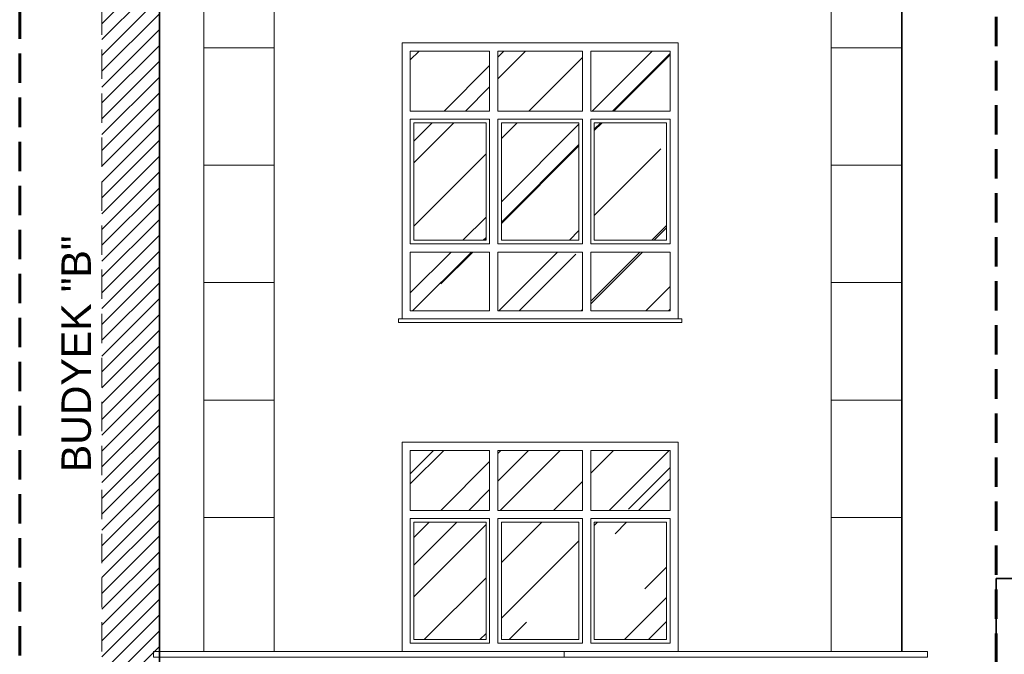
# Model space of a CAD drawing. Header units: millimetres. Extents: x -8040 to 8760, y -10081 to -7111.
# Tile 6 of 21: x 5293 to 6131, y -8734 to -8194. Entities that reach past the tile are written whole.
import ezdxf

# ---------------------------------------------------------------- set-up
doc = ezdxf.new("R2010")
doc.units = ezdxf.units.MM
doc.linetypes.add('DASHED', pattern=[0.75, 0.5, -0.25])
doc.linetypes.add('DASHEDX2', pattern=[1.5, 1, -0.5])
for name, color, linetype, lineweight in [('!MARIUSZ', 220, 'Continuous', 35), ('BA_txs', 2, 'Continuous', 18), ('PG_PRZERYWANE_ŚREDNIE', 1, 'DASHEDX2', 18), ('PG_SZRAF', 1, 'Continuous', 18), ('PG_WIDOKOWE_CIENKIE', 1, 'Continuous', 18), ('PG_ŚCIANY_SŁUPY', 4, 'Continuous', 35)]:
    doc.layers.add(name, color=color, linetype=linetype, lineweight=lineweight)
doc.styles.get("Standard").update_dxf_attribs({"font": 'arial.ttf'})
pattern_1 = [(45, (5984.445, -1816.78), (64.6578, 172.421), [1143, -152.4, 381, -76.2]), (45, (6029.17, -1718.18), (-125.544, 17.781), [228.6, -25.146, 457.2, -57.15]), (45, (5965.587, -1744.043), (244.0834, 316.2846), [609.6, -106.68, 304.8, -76.2])]

# ---------------------------------------------------------------- blocks, each defined once
blk = doc.blocks.new('brama poz')
at = {"layer": 'PG_SZRAF'}
h = blk.add_hatch(dxfattribs=at)
h.set_pattern_fill('AR-RROOF', color=256, scale=3, angle=45)
h.set_pattern_definition(pattern_1)
h.paths.add_polyline_path([(7579.05, -3965.45), (7489.55, -3965.45), (7489.55, -4001.45), (7579.05, -4001.45)])
h = blk.add_hatch(dxfattribs=at)
h.set_pattern_fill('AR-RROOF', color=256, scale=3, angle=45)
h.set_pattern_definition(pattern_1)
h.paths.add_polyline_path([(7679.05, -3965.45), (7586.05, -3965.45), (7586.05, -4001.45), (7679.05, -4001.45)])
h = blk.add_hatch(dxfattribs=at)
h.set_pattern_fill('AR-RROOF', color=256, scale=3, angle=45)
h.set_pattern_definition(pattern_1)
h.paths.add_polyline_path([(7779.05, -3965.45), (7686.05, -3965.45), (7686.05, -4001.45), (7779.05, -4001.45)])
h = blk.add_hatch(dxfattribs=at)
h.set_pattern_fill('AR-RROOF', color=256, scale=3, angle=45)
h.set_pattern_definition(pattern_1)
h.paths.add_polyline_path([(7875.55, -3965.45), (7786.05, -3965.45), (7786.05, -4001.45), (7875.55, -4001.45)])
h = blk.add_hatch(dxfattribs=at)
h.set_pattern_fill('AR-RROOF', color=256, scale=3, angle=45)
h.set_pattern_definition(pattern_1)
h.paths.add_polyline_path([(7579.05, -4015.45), (7489.55, -4015.45), (7489.55, -4051.45), (7579.05, -4051.45)])
h = blk.add_hatch(dxfattribs=at)
h.set_pattern_fill('AR-RROOF', color=256, scale=3, angle=45)
h.set_pattern_definition(pattern_1)
h.paths.add_polyline_path([(7679.05, -4015.45), (7586.05, -4015.45), (7586.05, -4051.45), (7679.05, -4051.45)])
h = blk.add_hatch(dxfattribs=at)
h.set_pattern_fill('AR-RROOF', color=256, scale=3, angle=45)
h.set_pattern_definition(pattern_1)
h.paths.add_polyline_path([(7779.05, -4015.45), (7686.05, -4015.45), (7686.05, -4051.45), (7779.05, -4051.45)])
h = blk.add_hatch(dxfattribs=at)
h.set_pattern_fill('AR-RROOF', color=256, scale=3, angle=45)
h.set_pattern_definition(pattern_1)
h.paths.add_polyline_path([(7875.55, -4015.45), (7786.05, -4015.45), (7786.05, -4051.45), (7875.55, -4051.45)])
h = blk.add_hatch(dxfattribs=at)
h.set_pattern_fill('AR-RROOF', color=256, scale=3, angle=45)
h.set_pattern_definition(pattern_1)
h.paths.add_polyline_path([(7579.05, -4065.45), (7489.55, -4065.45), (7489.55, -4101.45), (7579.05, -4101.45)])
h = blk.add_hatch(dxfattribs=at)
h.set_pattern_fill('AR-RROOF', color=256, scale=3, angle=45)
h.set_pattern_definition(pattern_1)
h.paths.add_polyline_path([(7679.05, -4065.45), (7586.05, -4065.45), (7586.05, -4101.45), (7679.05, -4101.45)])
h = blk.add_hatch(dxfattribs=at)
h.set_pattern_fill('AR-RROOF', color=256, scale=3, angle=45)
h.set_pattern_definition(pattern_1)
h.paths.add_polyline_path([(7779.05, -4065.45), (7686.05, -4065.45), (7686.05, -4101.45), (7779.05, -4101.45)])
h = blk.add_hatch(dxfattribs=at)
h.set_pattern_fill('AR-RROOF', color=256, scale=3, angle=45)
h.set_pattern_definition(pattern_1)
h.paths.add_polyline_path([(7875.55, -4065.45), (7786.05, -4065.45), (7786.05, -4101.45), (7875.55, -4101.45)])
for p, q in [((7480.05, -3958.45), (7885.05, -3958.45)), ((7487.05, -3965.45), (7579.05, -3965.45)), ((7487.05, -3965.45), (7487.05, -4001.45)), ((7579.05, -3965.45), (7579.05, -4001.45)), ((7586.05, -3965.45), (7679.05, -3965.45)), ((7586.05, -3965.45), (7586.05, -4001.45)), ((7679.05, -3965.45), (7679.05, -4001.45)), ((7686.05, -3965.45), (7779.05, -3965.45)), ((7686.05, -3965.45), (7686.05, -4001.45)), ((7779.05, -3965.45), (7779.05, -4001.45)), ((7786.05, -3965.45), (7878.05, -3965.45)), ((7786.05, -3965.45), (7786.05, -4001.45)), ((7878.05, -4001.45), (7878.05, -3965.45)), ((7487.05, -4001.45), (7579.05, -4001.45)), ((7586.05, -4001.45), (7679.05, -4001.45)), ((7686.05, -4001.45), (7779.05, -4001.45)), ((7786.05, -4001.45), (7878.05, -4001.45)), ((7480.05, -4008.45), (7885.05, -4008.45)), ((7487.05, -4015.45), (7579.05, -4015.45)), ((7487.05, -4015.45), (7487.05, -4051.45)), ((7579.05, -4015.45), (7579.05, -4051.45)), ((7586.05, -4015.45), (7679.05, -4015.45)), ((7586.05, -4015.45), (7586.05, -4051.45)), ((7679.05, -4015.45), (7679.05, -4051.45)), ((7686.05, -4015.45), (7779.05, -4015.45)), ((7686.05, -4015.45), (7686.05, -4051.45)), ((7779.05, -4015.45), (7779.05, -4051.45)), ((7786.05, -4015.45), (7878.05, -4015.45)), ((7786.05, -4015.45), (7786.05, -4051.45)), ((7878.05, -4051.45), (7878.05, -4015.45)), ((7487.05, -4051.45), (7579.05, -4051.45)), ((7586.05, -4051.45), (7679.05, -4051.45)), ((7686.05, -4051.45), (7779.05, -4051.45)), ((7786.05, -4051.45), (7878.05, -4051.45)), ((7480.05, -4058.45), (7885.05, -4058.45)), ((7487.05, -4065.45), (7579.05, -4065.45)), ((7487.05, -4065.45), (7487.05, -4101.45)), ((7579.05, -4065.45), (7579.05, -4101.45)), ((7586.05, -4065.45), (7679.05, -4065.45)), ((7586.05, -4065.45), (7586.05, -4101.45)), ((7679.05, -4065.45), (7679.05, -4101.45)), ((7686.05, -4065.45), (7779.05, -4065.45)), ((7686.05, -4065.45), (7686.05, -4101.45)), ((7779.05, -4065.45), (7779.05, -4101.45)), ((7786.05, -4065.45), (7878.05, -4065.45)), ((7786.05, -4065.45), (7786.05, -4101.45)), ((7878.05, -4101.45), (7878.05, -4065.45)), ((7487.05, -4101.45), (7579.05, -4101.45)), ((7586.05, -4101.45), (7679.05, -4101.45)), ((7586.05, -4101.45), (7679.05, -4101.45)), ((7686.05, -4101.45), (7779.05, -4101.45)), ((7786.05, -4101.45), (7878.05, -4101.45)), ((7480.05, -4108.45), (7885.05, -4108.45)), ((7480.05, -4178.45), (7885.05, -4178.45))]:
    blk.add_line(p, q, dxfattribs=at)
at = {"layer": 'PG_WIDOKOWE_CIENKIE'}
for p, q in [((7885.05, -3828.45), (7480.05, -3828.45)), ((7480.05, -3888.45), (7885.05, -3888.45)), ((7480.05, -4248.45), (7885.05, -4248.45))]:
    blk.add_line(p, q, dxfattribs=at)
blk.add_lwpolyline([(7480.05, -4258.45), (7885.05, -4258.45), (7885.05, -3746.45), (7480.05, -3746.45)], close=True, dxfattribs=at)
blk.add_lwpolyline([(7885.05, -3771.45), (7885.05, -4258.45)], dxfattribs=at)
blk = doc.blocks.new('OKNO_235x235')
at = {"layer": 'PG_SZRAF'}
h = blk.add_hatch(dxfattribs=at)
h.set_pattern_fill('AR-RROOF', color=256, scale=3, angle=45)
h.set_pattern_definition([(45, (31252.15, 3083.15), (64.6578, 172.4209), [1143, -152.4, 381, -76.2]), (45, (31296.87, 3181.75), (-125.544, 17.7809), [228.6, -25.146, 457.2, -57.15]), (45, (31233.295, 3155.886), (244.08336, 316.2846), [609.6, -106.68, 304.8, -76.2])])
h.paths.add_polyline_path([(26624.78, -536.56), (26690.78, -536.56), (26690.78, -436.56), (26624.78, -436.56)])
h.paths.add_polyline_path([(26765.28, -436.56), (26703.78, -436.56), (26703.78, -536.56), (26765.28, -536.56)])
h.paths.add_polyline_path([(26768.28, -426.56), (26768.28, -375.56), (26700.78, -375.56), (26700.78, -426.56)])
h.paths.add_polyline_path([(26621.78, -375.56), (26621.78, -426.56), (26693.78, -426.56), (26693.78, -375.56)])
h.paths.add_polyline_path([(26547.28, -375.56), (26547.28, -426.56), (26614.78, -426.56), (26614.78, -375.56)])
h.paths.add_polyline_path([(26611.78, -436.56), (26550.28, -436.56), (26550.28, -536.56), (26611.78, -536.56)])
h.paths.add_polyline_path([(26614.78, -546.56), (26547.28, -546.56), (26547.28, -596.56), (26614.78, -596.56)])
h.paths.add_polyline_path([(26621.78, -546.56), (26621.78, -596.56), (26693.78, -596.56), (26693.78, -546.56)])
h.paths.add_polyline_path([(26700.78, -546.56), (26700.78, -596.56), (26768.28, -596.56), (26768.28, -546.56)])
at = {"layer": 'PG_WIDOKOWE_CIENKIE'}
for p, q in [((26775.28, -368.56), (26540.28, -368.56)), ((26540.28, -368.56), (26540.28, -603.56)), ((26614.78, -375.56), (26547.28, -375.56)), ((26547.28, -375.56), (26547.28, -426.56)), ((26614.78, -375.56), (26614.78, -426.56)), ((26693.78, -375.56), (26621.78, -375.56)), ((26621.78, -375.56), (26621.78, -426.56)), ((26693.78, -426.56), (26693.78, -375.56)), ((26700.78, -426.56), (26700.78, -375.56)), ((26768.28, -375.56), (26700.78, -375.56)), ((26768.28, -426.56), (26768.28, -375.56)), ((26775.28, -603.56), (26775.28, -368.56)), ((26547.28, -426.56), (26614.78, -426.56)), ((26621.78, -426.56), (26693.78, -426.56)), ((26700.78, -426.56), (26768.28, -426.56)), ((26547.28, -433.56), (26547.28, -539.56)), ((26547.28, -433.56), (26614.78, -433.56)), ((26614.78, -433.56), (26614.78, -539.56)), ((26621.78, -433.56), (26621.78, -539.56)), ((26621.78, -433.56), (26693.78, -433.56)), ((26693.78, -539.56), (26693.78, -433.56)), ((26700.78, -539.56), (26700.78, -433.56)), ((26700.78, -433.56), (26768.28, -433.56)), ((26768.28, -539.56), (26768.28, -433.56)), ((26550.28, -436.56), (26550.28, -536.56)), ((26550.28, -436.56), (26611.78, -436.56)), ((26611.78, -436.56), (26611.78, -536.56)), ((26624.78, -436.56), (26624.78, -536.56)), ((26624.78, -436.56), (26690.78, -436.56)), ((26690.78, -536.56), (26690.78, -436.56)), ((26703.78, -536.56), (26703.78, -436.56)), ((26703.78, -436.56), (26765.28, -436.56)), ((26765.28, -536.56), (26765.28, -436.56)), ((26547.28, -539.56), (26614.78, -539.56)), ((26550.28, -536.56), (26611.78, -536.56)), ((26621.78, -539.56), (26693.78, -539.56)), ((26624.78, -536.56), (26690.78, -536.56)), ((26700.78, -539.56), (26768.28, -539.56)), ((26703.78, -536.56), (26765.28, -536.56)), ((26547.28, -546.56), (26614.78, -546.56)), ((26614.78, -546.56), (26547.28, -546.56)), ((26547.28, -546.56), (26547.28, -596.56)), ((26614.78, -546.56), (26614.78, -596.56)), ((26621.78, -546.56), (26693.78, -546.56)), ((26693.78, -546.56), (26621.78, -546.56)), ((26621.78, -546.56), (26621.78, -596.56)), ((26693.78, -596.56), (26693.78, -546.56)), ((26700.78, -546.56), (26768.28, -546.56)), ((26700.78, -596.56), (26700.78, -546.56)), ((26768.28, -546.56), (26700.78, -546.56)), ((26768.28, -596.56), (26768.28, -546.56)), ((26614.78, -596.56), (26547.28, -596.56)), ((26693.78, -596.56), (26621.78, -596.56)), ((26768.28, -596.56), (26700.78, -596.56)), ((26775.28, -603.56), (26540.28, -603.56))]:
    blk.add_line(p, q, dxfattribs=at)
blk.add_lwpolyline([(26537.28, -603.56), (26537.28, -606.56), (26778.28, -606.56), (26778.28, -603.56)], close=True, dxfattribs=at)
blk = doc.blocks.new('A$C3F292E69')
at = {"layer": 'PG_SZRAF'}
h = blk.add_hatch(dxfattribs=at)
h.set_pattern_fill('AR-RROOF', color=256, scale=3, angle=45)
h.set_pattern_definition([(45, (-4642.08, 8415.875), (64.65784, 172.4209), [1143, -152.4, 381, -76.2]), (45, (-4597.36, 8514.48), (-125.544, 17.7809), [228.6, -25.146, 457.2, -57.15]), (45, (-4660.94, 8488.615), (244.08336, 316.28462), [609.6, -106.68, 304.8, -76.2])])
h.paths.add_polyline_path([(71.5, 110), (10, 110), (10, 10), (71.5, 10)])
h.paths.add_polyline_path([(150.5, 110), (84.5, 110), (84.5, 10), (150.5, 10)])
h.paths.add_polyline_path([(217.93, 110), (163.5, 110), (163.5, 10), (217.93, 10)])
h.paths.add_polyline_path([(225, 110), (217.93, 110), (217.93, 10), (225, 10)])
h.paths.add_polyline_path([(228, 171), (217.93, 171), (217.93, 120), (228, 120)])
h.paths.add_polyline_path([(217.93, 171), (160.5, 171), (160.5, 120), (217.93, 120)])
h.paths.add_polyline_path([(153.5, 171), (81.5, 171), (81.5, 120), (153.5, 120)])
h.paths.add_polyline_path([(74.5, 171), (7, 171), (7, 120), (74.5, 120)])
for p, q in [((235, 178), (0, 178)), ((0, 178), (0, 0)), ((235, 0), (235, 178)), ((74.5, 171), (7, 171)), ((7, 171), (7, 120)), ((74.5, 171), (74.5, 120)), ((153.5, 171), (81.5, 171)), ((81.5, 171), (81.5, 120)), ((153.5, 120), (153.5, 171)), ((160.5, 120), (160.5, 171)), ((228, 171), (160.5, 171)), ((228, 120), (228, 171)), ((7, 120), (74.5, 120)), ((81.5, 120), (153.5, 120)), ((160.5, 120), (228, 120)), ((7, 113), (7, 7)), ((7, 113), (74.5, 113)), ((10, 110), (10, 10)), ((10, 110), (71.5, 110)), ((71.5, 110), (71.5, 10)), ((74.5, 113), (74.5, 7)), ((81.5, 113), (81.5, 7)), ((81.5, 113), (153.5, 113)), ((84.5, 110), (84.5, 10)), ((84.5, 110), (150.5, 110)), ((150.5, 10), (150.5, 110)), ((153.5, 7), (153.5, 113)), ((160.5, 7), (160.5, 113)), ((160.5, 113), (228, 113)), ((163.5, 10), (163.5, 110)), ((163.5, 110), (225, 110)), ((225, 10), (225, 110)), ((228, 7), (228, 113)), ((10, 10), (71.5, 10)), ((84.5, 10), (150.5, 10)), ((163.5, 10), (225, 10)), ((0, 0), (235, 0)), ((7, 7), (74.5, 7)), ((81.5, 7), (153.5, 7)), ((160.5, 7), (228, 7))]:
    blk.add_line(p, q)

msp = doc.modelspace()

# ---------------------------------------------------------------- hatches: boundary and pattern name
at = {"layer": 'PG_SZRAF', "true_color": 0x000000}
h = msp.add_hatch(dxfattribs=at)
h.set_pattern_fill('ANSI31', color=18, scale=3)
h.set_pattern_definition([(45, (15147.505, -4366.914), (-6.735192, 6.735192), [])])
h.paths.add_polyline_path([(5363.05, -7737.74), (5363.05, -9181.74), (5412.05, -9181.74), (5412.05, -7737.74)])

# ---------------------------------------------------------------- linework, layer by layer
at = {"layer": '!MARIUSZ', "color": 18, "linetype": 'DASHED', "lineweight": 0, "ltscale": 50, "true_color": 0x000000}
msp.add_lwpolyline([(5363.05, -9181.74), (5363.05, -7737.74)], dxfattribs=at)
at = {"layer": 'PG_PRZERYWANE_ŚREDNIE', "color": 18, "lineweight": 60, "ltscale": 25, "true_color": 0x000000}
msp.add_lwpolyline([(5293.25, -7516.6), (6123.97, -7516.6), (6123.97, -9335.33), (5293.25, -9335.33)], close=True, dxfattribs=at)
at = {"layer": 'PG_WIDOKOWE_CIENKIE', "color": 18, "true_color": 0x000000}
for p, q in [((5449.83, -8731.74), (5449.83, -7719.83)), ((5509.83, -8731.74), (5509.83, -7719.83)), ((5983.55, -8731.74), (5983.55, -7719.83)), ((6043.55, -8731.74), (6043.55, -7719.83)), ((5449.83, -8217.83), (5509.83, -8217.83)), ((6043.55, -8217.83), (5983.55, -8217.83)), ((5449.83, -8317.83), (5509.83, -8317.83)), ((6043.55, -8317.83), (5983.55, -8317.83)), ((5449.83, -8417.83), (5509.83, -8417.83)), ((6043.55, -8417.83), (5983.55, -8417.83)), ((5449.83, -8517.83), (5509.83, -8517.83)), ((6043.55, -8517.83), (5983.55, -8517.83)), ((5449.83, -8617.83), (5509.83, -8617.83)), ((6043.55, -8617.83), (5983.55, -8617.83))]:
    msp.add_line(p, q, dxfattribs=at)
for points in [[(5407.05, -8731.74), (5756.55, -8731.74), (5756.55, -8736.74), (5407.05, -8736.74)], [(5756.55, -8731.74), (6065.64, -8731.74), (6065.64, -8736.74), (5756.55, -8736.74)]]:
    msp.add_lwpolyline(points, close=True, dxfattribs=at)
at = {"layer": 'PG_ŚCIANY_SŁUPY', "color": 18, "true_color": 0x000000}
for points in [[(5412.05, -9129.74), (5412.05, -7737.74)], [(6043.55, -7875.74), (6043.55, -8731.74)], [(7885.05, -8669.74), (6123.8, -8669.74)], [(6123.8, -8669.74), (6123.8, -9129.74)], [(5412.05, -8730.74), (5412.05, -9129.74)]]:
    msp.add_lwpolyline(points, dxfattribs=at)

# ---------------------------------------------------------------- block references
at = {"color": 18, "true_color": 0x000000}
msp.add_blockref('OKNO_235x235', (-20921.75, -7845.18), dxfattribs=at)
at = {"layer": 'PG_WIDOKOWE_CIENKIE', "color": 18, "true_color": 0x000000}
msp.add_blockref('A$C3F292E69', (5618.54, -8731.74), dxfattribs=at)
at = {"layer": 'PG_ŚCIANY_SŁUPY', "color": 18, "true_color": 0x000000}
msp.add_blockref('brama poz', (-1356.25, -4923.29), dxfattribs=at)

# ---------------------------------------------------------------- texts
at = {"layer": 'BA_txs', "color": 18, "true_color": 0x000000, "insert": (5328.79, -8579.17), "char_height": 25, "attachment_point": 1, "rotation": 90}
msp.add_mtext_dynamic_manual_height_columns('BUDYEK "B"', width=398.1585, gutter_width=12.5, heights=[0], dxfattribs=at)

doc.saveas('drawing.dxf')
